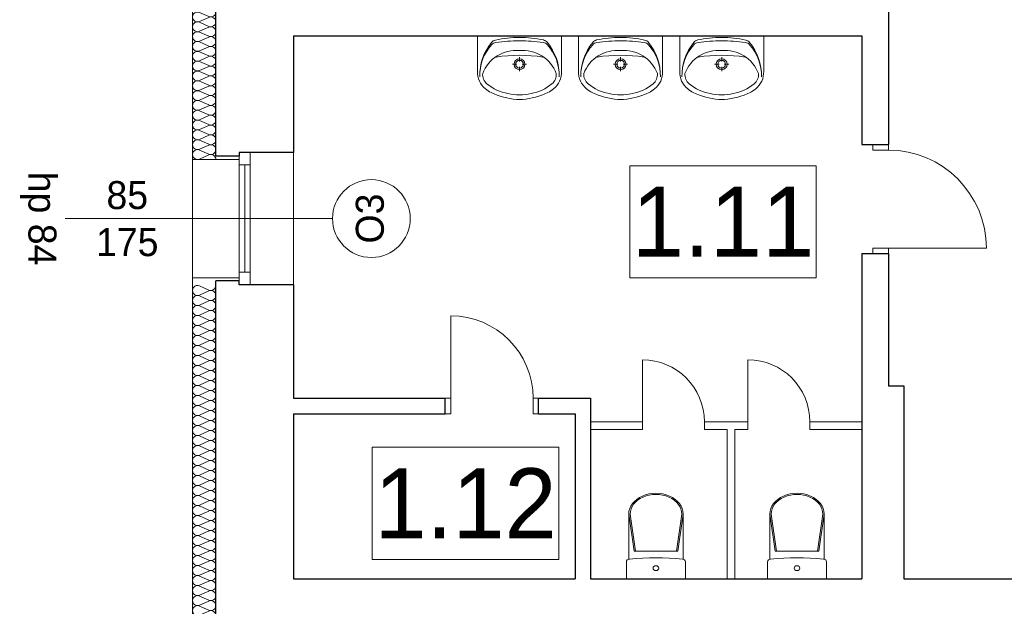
# Model space of a CAD drawing. Extents: x -21260 to 35740, y -2672 to 187028.
# Tile 75 of 120: x -12173 to -5841, y 97319 to 101089. Entities that reach past the tile are written whole.
import ezdxf

# ---------------------------------------------------------------- set-up
doc = ezdxf.new("R2010")
doc.units = 0
doc.header["$MEASUREMENT"] = 0
doc.layers.add('arch izolacje_Nr_Pióra__3', color=7, linetype='Continuous', lineweight=13, true_color=0xff6600)
doc.layers.add('Arch ocieplenie_Nr_Pióra__22', color=7, linetype='Continuous', lineweight=9, true_color=0x7f7f7f)
doc.layers.add('Arch ocieplenie', color=7, linetype='Continuous')
doc.layers.add('INWENT wyposarzenie', color=7, linetype='Continuous')
for name, color, linetype, lineweight in [('Arch opisy okien_Nr_Pióra__21', 7, 'Continuous', 13), ('Arch opisy_Nr_Pióra__1', 7, 'Continuous', 25), ('Arch opisy_Nr_Pióra__21', 7, 'Continuous', 13), ('INWENT OPISY_Nr_Pióra__21', 7, 'Continuous', 13), ('INWENT wyposarzenie_Nr_Pióra__21', 7, 'Continuous', 13), ('INWENT. DRZWI_Nr_Pióra__21', 7, 'Continuous', 13), ('INWENT. OKNA_Nr_Pióra__5', 7, 'Continuous', 13), ('INWENT.ŚCIANY_Nr_Pióra__1', 7, 'Continuous', 25), ('INWENT.ŚCIANY_Nr_Pióra__21', 7, 'Continuous', 13), ('INWENT.ŚCIANY_Nr_Pióra__5', 7, 'Continuous', 13)]:
    doc.layers.add(name, color=color, linetype=linetype, lineweight=lineweight)
doc.styles.add('GENERATED_STYLE_3', font='txt')
doc.styles.add('GENERATED_STYLE_6', font='txt')
doc.styles.add('GENERATED_STYLE_7', font='txt')

# ---------------------------------------------------------------- blocks, each defined once
blk = doc.blocks.new('Izolacja cieplna 14_163', base_point=(-10910.9, 95330.9))
at = {"layer": 'Arch ocieplenie_Nr_Pióra__22', "linetype": 'Continuous'}
for p, q in [((-10955.6, 99351.4), (-11016.2, 99378.2)), ((-11016.2, 99319.3), (-10955.6, 99346)), ((-10955.6, 99287.1), (-11016.2, 99313.9)), ((-11016.2, 99255), (-10955.6, 99281.7)), ((-10955.6, 99222.8), (-11016.2, 99249.6)), ((-11016.2, 99190.7), (-10955.6, 99217.4)), ((-10955.6, 99158.6), (-11016.2, 99185.3)), ((-11016.2, 99126.4), (-10955.6, 99153.2)), ((-10955.6, 99094.3), (-11016.2, 99121)), ((-11016.2, 99062.1), (-10955.6, 99088.9)), ((-10955.6, 99030), (-11016.2, 99056.7)), ((-11016.2, 98997.8), (-10955.6, 99024.6)), ((-10955.6, 98965.7), (-11016.2, 98992.4)), ((-11016.2, 98933.6), (-10955.6, 98960.3)), ((-10955.6, 98901.4), (-11016.2, 98928.2)), ((-11016.2, 98869.3), (-10955.6, 98896)), ((-10955.6, 98837.1), (-11016.2, 98863.9)), ((-11016.2, 98805), (-10955.6, 98831.7)), ((-10955.6, 98772.8), (-11016.2, 98799.6)), ((-11016.2, 98740.7), (-10955.6, 98767.4)), ((-10955.6, 98708.6), (-11016.2, 98735.3)), ((-11016.2, 98676.4), (-10955.6, 98703.2)), ((-10955.6, 98644.3), (-11016.2, 98671)), ((-11016.2, 98612.1), (-10955.6, 98638.9)), ((-10955.6, 98580), (-11016.2, 98606.7)), ((-11016.2, 98547.8), (-10955.6, 98574.6)), ((-10955.6, 98515.7), (-11016.2, 98542.4)), ((-11016.2, 98483.6), (-10955.6, 98510.3)), ((-10955.6, 98451.4), (-11016.2, 98478.2)), ((-11016.2, 98419.3), (-10955.6, 98446)), ((-10955.6, 98387.1), (-11016.2, 98413.9)), ((-11016.2, 98355), (-10955.6, 98381.7)), ((-10955.6, 98322.8), (-11016.2, 98349.6)), ((-11016.2, 98290.7), (-10955.6, 98317.4)), ((-10955.6, 98258.6), (-11016.2, 98285.3)), ((-11016.2, 98226.4), (-10955.6, 98253.2)), ((-10955.6, 98194.3), (-11016.2, 98221)), ((-11016.2, 98162.1), (-10955.6, 98188.9)), ((-10955.6, 98130), (-11016.2, 98156.7)), ((-11016.2, 98097.8), (-10955.6, 98124.6)), ((-10955.6, 98065.7), (-11016.2, 98092.4)), ((-11016.2, 98033.6), (-10955.6, 98060.3)), ((-10955.6, 98001.4), (-11016.2, 98028.2)), ((-11016.2, 97969.3), (-10955.6, 97996)), ((-10955.6, 97937.1), (-11016.2, 97963.9)), ((-11016.2, 97905), (-10955.6, 97931.7)), ((-10955.6, 97872.8), (-11016.2, 97899.6)), ((-11016.2, 97840.7), (-10955.6, 97867.4)), ((-10955.6, 97808.6), (-11016.2, 97835.3)), ((-11016.2, 97776.4), (-10955.6, 97803.2)), ((-10955.6, 97744.3), (-11016.2, 97771)), ((-11016.2, 97712.1), (-10955.6, 97738.9)), ((-10955.6, 97680), (-11016.2, 97706.7)), ((-11016.2, 97647.8), (-10955.6, 97674.6)), ((-10955.6, 97615.7), (-11016.2, 97642.4)), ((-11016.2, 97583.6), (-10955.6, 97610.3)), ((-10955.6, 97551.4), (-11016.2, 97578.2)), ((-11016.2, 97519.3), (-10955.6, 97546)), ((-10955.6, 97487.1), (-11016.2, 97513.9)), ((-11016.2, 97455), (-10955.6, 97481.7)), ((-10955.6, 97422.8), (-11016.2, 97449.6)), ((-11016.2, 97390.7), (-10955.6, 97417.4)), ((-10955.6, 97358.6), (-11016.2, 97385.3)), ((-11016.2, 97326.4), (-10955.6, 97353.2)), ((-10955.6, 97294.3), (-11016.2, 97321)), ((-11016.2, 97262.1), (-10955.6, 97288.9)), ((-10955.6, 97230), (-11016.2, 97256.7)), ((-11016.2, 97197.8), (-10955.6, 97224.6)), ((-10955.6, 97165.7), (-11016.2, 97192.4)), ((-11016.2, 97133.6), (-10955.6, 97160.3)), ((-10955.6, 97101.4), (-11016.2, 97128.2)), ((-11016.2, 97069.3), (-10955.6, 97096)), ((-10955.6, 97037.1), (-11016.2, 97063.9)), ((-11016.2, 97005), (-10955.6, 97031.7)), ((-10955.6, 96972.8), (-11016.2, 96999.6)), ((-11016.2, 96940.7), (-10955.6, 96967.4)), ((-10955.6, 96908.6), (-11016.2, 96935.3)), ((-11016.2, 96876.4), (-10955.6, 96903.2)), ((-10955.6, 96844.3), (-11016.2, 96871)), ((-11016.2, 96812.1), (-10955.6, 96838.9)), ((-10955.6, 96780), (-11016.2, 96806.7)), ((-11016.2, 96747.8), (-10955.6, 96774.6)), ((-10955.6, 96715.7), (-11016.2, 96742.4)), ((-11016.2, 96683.6), (-10955.6, 96710.3)), ((-10955.6, 96651.4), (-11016.2, 96678.2)), ((-11016.2, 96619.3), (-10955.6, 96646)), ((-10955.6, 96587.1), (-11016.2, 96613.9)), ((-11016.2, 96555), (-10955.6, 96581.7)), ((-10955.6, 96522.8), (-11016.2, 96549.6)), ((-11016.2, 96490.7), (-10955.6, 96517.4)), ((-10955.6, 96458.6), (-11016.2, 96485.3)), ((-11016.2, 96426.4), (-10955.6, 96453.2)), ((-10955.6, 96394.3), (-11016.2, 96421)), ((-11016.2, 96362.1), (-10955.6, 96388.9)), ((-10955.6, 96330), (-11016.2, 96356.7)), ((-11016.2, 96297.8), (-10955.6, 96324.6)), ((-10955.6, 96265.7), (-11016.2, 96292.4)), ((-11016.2, 96233.6), (-10955.6, 96260.3)), ((-10955.6, 96201.4), (-11016.2, 96228.2)), ((-11016.2, 96169.3), (-10955.6, 96196)), ((-10955.6, 96137.1), (-11016.2, 96163.9)), ((-11016.2, 96105), (-10955.6, 96131.7)), ((-10955.6, 96072.8), (-11016.2, 96099.6)), ((-11016.2, 96040.7), (-10955.6, 96067.4)), ((-10955.6, 96008.6), (-11016.2, 96035.3)), ((-11016.2, 95976.4), (-10955.6, 96003.2)), ((-10955.6, 95944.3), (-11016.2, 95971)), ((-11016.2, 95912.1), (-10955.6, 95938.9)), ((-10955.6, 95880), (-11016.2, 95906.7)), ((-11016.2, 95847.8), (-10955.6, 95874.6)), ((-10955.6, 95815.7), (-11016.2, 95842.4)), ((-11016.2, 95783.6), (-10955.6, 95810.3)), ((-10955.6, 95751.4), (-11016.2, 95778.2)), ((-11016.2, 95719.3), (-10955.6, 95746)), ((-10955.6, 95687.1), (-11016.2, 95713.9)), ((-11016.2, 95655), (-10955.6, 95681.7)), ((-10955.6, 95622.8), (-11016.2, 95649.6)), ((-11016.2, 95590.7), (-10955.6, 95617.4)), ((-10955.6, 95558.6), (-11016.2, 95585.3)), ((-11016.2, 95526.4), (-10955.6, 95553.2)), ((-10955.6, 95494.3), (-11016.2, 95521)), ((-11016.2, 95462.1), (-10955.6, 95488.9)), ((-10955.6, 95430), (-11016.2, 95456.7)), ((-11016.2, 95397.8), (-10955.6, 95424.6)), ((-10955.6, 95365.7), (-11016.2, 95392.4)), ((-11016.2, 95333.6), (-10955.6, 95360.3))]:
    blk.add_line(p, q, dxfattribs=at)
for centre, start_param, end_param in [((-11029, 99348.7), 5.870392, 9.837571), ((-10942.8, 99380.9), 2.7288, 4.712389), ((-11029, 99284.4), 5.870392, 9.837571), ((-10942.8, 99316.6), 2.7288, 6.695979), ((-11029, 99220.1), 5.870392, 9.837571), ((-10942.8, 99252.3), 2.7288, 6.695979), ((-11029, 99155.9), 5.870392, 9.837571), ((-10942.8, 99188), 2.7288, 6.695979), ((-11029, 99091.6), 5.870392, 9.837571), ((-10942.8, 99123.7), 2.7288, 6.695979), ((-11029, 99027.3), 5.870392, 9.837571), ((-10942.8, 99059.4), 2.7288, 6.695979), ((-11029, 98963), 5.870392, 9.837571), ((-10942.8, 98995.1), 2.7288, 6.695979), ((-11029, 98898.7), 5.870392, 9.837571), ((-10942.8, 98930.9), 2.7288, 6.695979), ((-11029, 98834.4), 5.870392, 9.837571), ((-10942.8, 98866.6), 2.7288, 6.695979), ((-11029, 98770.1), 5.870392, 9.837571), ((-10942.8, 98802.3), 2.7288, 6.695979), ((-11029, 98705.9), 5.870392, 9.837571), ((-10942.8, 98738), 2.7288, 6.695979), ((-11029, 98641.6), 5.870392, 9.837571), ((-10942.8, 98673.7), 2.7288, 6.695979), ((-11029, 98577.3), 5.870392, 9.837571), ((-10942.8, 98609.4), 2.7288, 6.695979), ((-11029, 98513), 5.870392, 9.837571), ((-10942.8, 98545.1), 2.7288, 6.695979), ((-11029, 98448.7), 5.870392, 9.837571), ((-10942.8, 98480.9), 2.7288, 6.695979), ((-11029, 98384.4), 5.870392, 9.837571), ((-10942.8, 98416.6), 2.7288, 6.695979), ((-11029, 98320.1), 5.870392, 9.837571), ((-10942.8, 98352.3), 2.7288, 6.695979), ((-11029, 98255.9), 5.870392, 9.837571), ((-10942.8, 98288), 2.7288, 6.695979), ((-11029, 98191.6), 5.870392, 9.837571), ((-10942.8, 98223.7), 2.7288, 6.695979), ((-11029, 98127.3), 5.870392, 9.837571), ((-10942.8, 98159.4), 2.7288, 6.695979), ((-11029, 98063), 5.870392, 9.837571), ((-10942.8, 98095.1), 2.7288, 6.695979), ((-11029, 97998.7), 5.870392, 9.837571), ((-10942.8, 98030.9), 2.7288, 6.695979), ((-11029, 97934.4), 5.870392, 9.837571), ((-10942.8, 97966.6), 2.7288, 6.695979), ((-11029, 97870.1), 5.870392, 9.837571), ((-10942.8, 97902.3), 2.7288, 6.695979), ((-11029, 97805.9), 5.870392, 9.837571), ((-10942.8, 97838), 2.7288, 6.695979), ((-11029, 97741.6), 5.870392, 9.837571), ((-10942.8, 97773.7), 2.7288, 6.695979), ((-11029, 97677.3), 5.870392, 9.837571), ((-10942.8, 97709.4), 2.7288, 6.695979), ((-11029, 97613), 5.870392, 9.837571), ((-10942.8, 97645.1), 2.7288, 6.695979), ((-11029, 97548.7), 5.870392, 9.837571), ((-10942.8, 97580.9), 2.7288, 6.695979), ((-11029, 97484.4), 5.870392, 9.837571), ((-10942.8, 97516.6), 2.7288, 6.695979), ((-11029, 97420.1), 5.870392, 9.837571), ((-10942.8, 97452.3), 2.7288, 6.695979), ((-11029, 97355.9), 5.870392, 9.837571), ((-10942.8, 97388), 2.7288, 6.695979), ((-10942.8, 97323.7), 2.7288, 6.695979), ((-11029, 97291.6), 5.870392, 9.837571), ((-10942.8, 97259.4), 2.7288, 6.695979), ((-11029, 97227.3), 5.870392, 9.837571), ((-10942.8, 97195.1), 2.7288, 6.695979), ((-11029, 97163), 5.870392, 9.837571), ((-10942.8, 97130.9), 2.7288, 6.695979), ((-11029, 97098.7), 5.870392, 9.837571), ((-10942.8, 97066.6), 2.7288, 6.695979), ((-11029, 97034.4), 5.870392, 9.837571), ((-10942.8, 97002.3), 2.7288, 6.695979), ((-11029, 96970.1), 5.870392, 9.837571), ((-10942.8, 96938), 2.7288, 6.695979), ((-11029, 96905.9), 5.870392, 9.837571), ((-10942.8, 96873.7), 2.7288, 6.695979), ((-11029, 96841.6), 5.870392, 9.837571), ((-10942.8, 96809.4), 2.7288, 6.695979), ((-11029, 96777.3), 5.870392, 9.837571), ((-10942.8, 96745.1), 2.7288, 6.695979), ((-11029, 96713), 5.870392, 9.837571), ((-10942.8, 96680.9), 2.7288, 6.695979), ((-11029, 96648.7), 5.870392, 9.837571), ((-10942.8, 96616.6), 2.7288, 6.695979), ((-11029, 96584.4), 5.870392, 9.837571), ((-10942.8, 96552.3), 2.7288, 6.695979), ((-11029, 96520.1), 5.870392, 9.837571), ((-10942.8, 96488), 2.7288, 6.695979), ((-11029, 96455.9), 5.870392, 9.837571), ((-10942.8, 96423.7), 2.7288, 6.695979), ((-11029, 96391.6), 5.870392, 9.837571), ((-10942.8, 96359.4), 2.7288, 6.695979), ((-11029, 96327.3), 5.870392, 9.837571), ((-10942.8, 96295.1), 2.7288, 6.695979), ((-11029, 96263), 5.870392, 9.837571), ((-10942.8, 96230.9), 2.7288, 6.695979), ((-11029, 96198.7), 5.870392, 9.837571), ((-10942.8, 96166.6), 2.7288, 6.695979), ((-11029, 96134.4), 5.870392, 9.837571), ((-10942.8, 96102.3), 2.7288, 6.695979), ((-11029, 96070.1), 5.870392, 9.837571), ((-10942.8, 96038), 2.7288, 6.695979), ((-11029, 96005.9), 5.870392, 9.837571), ((-10942.8, 95973.7), 2.7288, 6.695979), ((-11029, 95941.6), 5.870392, 9.837571), ((-10942.8, 95909.4), 2.7288, 6.695979), ((-11029, 95877.3), 5.870392, 9.837571), ((-10942.8, 95845.1), 2.7288, 6.695979), ((-11029, 95813), 5.870392, 9.837571), ((-10942.8, 95780.9), 2.7288, 6.695979), ((-11029, 95748.7), 5.870392, 9.837571), ((-10942.8, 95716.6), 2.7288, 6.695979), ((-11029, 95684.4), 5.870392, 9.837571), ((-10942.8, 95652.3), 2.7288, 6.695979), ((-11029, 95620.1), 5.870392, 9.837571), ((-10942.8, 95588), 2.7288, 6.695979), ((-11029, 95555.9), 5.870392, 9.837571), ((-10942.8, 95523.7), 2.7288, 6.695979), ((-11029, 95491.6), 5.870392, 9.837571), ((-10942.8, 95459.4), 2.7288, 6.695979), ((-11029, 95427.3), 5.870392, 9.837571), ((-10942.8, 95395.1), 2.7288, 6.695979), ((-11029, 95363), 5.870392, 9.837571), ((-10942.8, 95330.9), 4.712389, 6.695979)]:
    blk.add_ellipse(centre, major_axis=(0, 32.1), ratio=0.992498, start_param=start_param, end_param=end_param, dxfattribs=at)
blk = doc.blocks.new('Izolacja cieplna 14_164', base_point=(-10910.9, 103095.9))
at = {"layer": 'Arch ocieplenie_Nr_Pióra__22', "linetype": 'Continuous'}
for p, q in [((-11016.2, 103093.2), (-10955.6, 103066.9)), ((-10955.6, 103061.6), (-11016.2, 103035.4)), ((-11016.2, 103030.1), (-10955.6, 103003.8)), ((-10955.6, 102998.5), (-11016.2, 102972.2)), ((-11016.2, 102966.9), (-10955.6, 102940.6)), ((-10955.6, 102935.3), (-11016.2, 102909.1)), ((-11016.2, 102903.7), (-10955.6, 102877.5)), ((-10955.6, 102872.2), (-11016.2, 102845.9)), ((-11016.2, 102840.6), (-10955.6, 102814.3)), ((-10955.6, 102809), (-11016.2, 102782.7)), ((-11016.2, 102777.4), (-10955.6, 102751.2)), ((-10955.6, 102745.9), (-11016.2, 102719.6)), ((-11016.2, 102714.3), (-10955.6, 102688)), ((-10955.6, 102682.7), (-11016.2, 102656.4)), ((-11016.2, 102651.1), (-10955.6, 102624.9)), ((-10955.6, 102619.6), (-11016.2, 102593.3)), ((-11016.2, 102588), (-10955.6, 102561.7)), ((-10955.6, 102556.4), (-11016.2, 102530.1)), ((-11016.2, 102524.8), (-10955.6, 102498.6)), ((-10955.6, 102493.3), (-11016.2, 102467)), ((-11016.2, 102461.7), (-10955.6, 102435.4)), ((-10955.6, 102430.1), (-11016.2, 102403.8)), ((-11016.2, 102398.5), (-10955.6, 102372.3)), ((-10955.6, 102367), (-11016.2, 102340.7)), ((-11016.2, 102335.4), (-10955.6, 102309.1)), ((-10955.6, 102303.8), (-11016.2, 102277.5)), ((-11016.2, 102272.2), (-10955.6, 102246)), ((-10955.6, 102240.6), (-11016.2, 102214.4)), ((-11016.2, 102209.1), (-10955.6, 102182.8)), ((-10955.6, 102177.5), (-11016.2, 102151.2)), ((-11016.2, 102145.9), (-10955.6, 102119.6)), ((-10955.6, 102114.3), (-11016.2, 102088.1)), ((-11016.2, 102082.8), (-10955.6, 102056.5)), ((-10955.6, 102051.2), (-11016.2, 102024.9)), ((-11016.2, 102019.6), (-10955.6, 101993.3)), ((-10955.6, 101988), (-11016.2, 101961.8)), ((-11016.2, 101956.5), (-10955.6, 101930.2)), ((-10955.6, 101924.9), (-11016.2, 101898.6)), ((-11016.2, 101893.3), (-10955.6, 101867)), ((-10955.6, 101861.7), (-11016.2, 101835.5)), ((-11016.2, 101830.2), (-10955.6, 101803.9)), ((-10955.6, 101798.6), (-11016.2, 101772.3)), ((-11016.2, 101767), (-10955.6, 101740.7)), ((-10955.6, 101735.4), (-11016.2, 101709.2)), ((-11016.2, 101703.9), (-10955.6, 101677.6)), ((-10955.6, 101672.3), (-11016.2, 101646)), ((-11016.2, 101640.7), (-10955.6, 101614.4)), ((-10955.6, 101609.1), (-11016.2, 101582.9)), ((-11016.2, 101577.6), (-10955.6, 101551.3)), ((-10955.6, 101546), (-11016.2, 101519.7)), ((-11016.2, 101514.4), (-10955.6, 101488.1)), ((-10955.6, 101482.8), (-11016.2, 101456.6)), ((-11016.2, 101451.2), (-10955.6, 101425)), ((-10955.6, 101419.7), (-11016.2, 101393.4)), ((-11016.2, 101388.1), (-10955.6, 101361.8)), ((-10955.6, 101356.5), (-11016.2, 101330.2)), ((-11016.2, 101324.9), (-10955.6, 101298.7)), ((-10955.6, 101293.4), (-11016.2, 101267.1)), ((-11016.2, 101261.8), (-10955.6, 101235.5)), ((-10955.6, 101230.2), (-11016.2, 101203.9)), ((-11016.2, 101198.6), (-10955.6, 101172.4)), ((-10955.6, 101167.1), (-11016.2, 101140.8)), ((-11016.2, 101135.5), (-10955.6, 101109.2)), ((-10955.6, 101103.9), (-11016.2, 101077.6)), ((-11016.2, 101072.3), (-10955.6, 101046.1)), ((-10955.6, 101040.8), (-11016.2, 101014.5)), ((-11016.2, 101009.2), (-10955.6, 100982.9)), ((-10955.6, 100977.6), (-11016.2, 100951.3)), ((-11016.2, 100946), (-10955.6, 100919.8)), ((-10955.6, 100914.5), (-11016.2, 100888.2)), ((-11016.2, 100882.9), (-10955.6, 100856.6)), ((-10955.6, 100851.3), (-11016.2, 100825)), ((-11016.2, 100819.7), (-10955.6, 100793.5)), ((-10955.6, 100788.1), (-11016.2, 100761.9)), ((-11016.2, 100756.6), (-10955.6, 100730.3)), ((-10955.6, 100725), (-11016.2, 100698.7)), ((-11016.2, 100693.4), (-10955.6, 100667.1)), ((-10955.6, 100661.8), (-11016.2, 100635.6)), ((-11016.2, 100630.3), (-10955.6, 100604)), ((-10955.6, 100598.7), (-11016.2, 100572.4)), ((-11016.2, 100567.1), (-10955.6, 100540.8)), ((-10955.6, 100535.5), (-11016.2, 100509.3)), ((-11016.2, 100504), (-10955.6, 100477.7)), ((-10955.6, 100472.4), (-11016.2, 100446.1)), ((-11016.2, 100440.8), (-10955.6, 100414.5)), ((-10955.6, 100409.2), (-11016.2, 100383)), ((-11016.2, 100377.7), (-10955.6, 100351.4)), ((-10955.6, 100346.1), (-11016.2, 100319.8)), ((-11016.2, 100314.5), (-10955.6, 100288.2)), ((-10955.6, 100282.9), (-11016.2, 100256.7)), ((-11016.2, 100251.4), (-10955.6, 100225.1)), ((-10955.6, 100219.8), (-11016.2, 100193.5))]:
    blk.add_line(p, q, dxfattribs=at)
for centre, start_param, end_param in [((-11029, 103064.3), 1.158003, 5.125183), ((-10942.8, 103095.9), 4.299596, 6.283185), ((-11029, 103001.1), 1.158003, 5.125183), ((-10942.8, 103032.7), 4.299595, 8.266774), ((-11029, 102938), 1.158003, 5.125183), ((-10942.8, 102969.6), 4.299595, 8.266774), ((-11029, 102874.8), 1.158003, 5.125183), ((-10942.8, 102906.4), 4.299595, 8.266774), ((-11029, 102811.7), 1.158003, 5.125183), ((-10942.8, 102843.2), 4.299595, 8.266774), ((-11029, 102748.5), 1.158003, 5.125183), ((-10942.8, 102780.1), 4.299595, 8.266774), ((-11029, 102685.4), 1.158003, 5.125183), ((-10942.8, 102716.9), 4.299595, 8.266774), ((-11029, 102622.2), 1.158003, 5.125183), ((-10942.8, 102653.8), 4.299595, 8.266774), ((-11029, 102559.1), 1.158003, 5.125183), ((-10942.8, 102590.6), 4.299595, 8.266774), ((-11029, 102495.9), 1.158003, 5.125183), ((-10942.8, 102527.5), 4.299595, 8.266774), ((-11029, 102432.8), 1.158003, 5.125183), ((-10942.8, 102464.3), 4.299595, 8.266774), ((-11029, 102369.6), 1.158003, 5.125183), ((-10942.8, 102401.2), 4.299595, 8.266774), ((-11029, 102306.5), 1.158003, 5.125183), ((-10942.8, 102338), 4.299595, 8.266774), ((-11029, 102243.3), 1.158003, 5.125183), ((-10942.8, 102274.9), 4.299595, 8.266774), ((-11029, 102180.1), 1.158003, 5.125183), ((-10942.8, 102211.7), 4.299595, 8.266774), ((-11029, 102117), 1.158003, 5.125183), ((-10942.8, 102148.6), 4.299595, 8.266774), ((-11029, 102053.8), 1.158003, 5.125183), ((-10942.8, 102085.4), 4.299595, 8.266774), ((-11029, 101990.7), 1.158003, 5.125183), ((-10942.8, 102022.3), 4.299595, 8.266774), ((-11029, 101927.5), 1.158003, 5.125183), ((-10942.8, 101959.1), 4.299595, 8.266774), ((-11029, 101864.4), 1.158003, 5.125183), ((-10942.8, 101896), 4.299595, 8.266774), ((-11029, 101801.2), 1.158003, 5.125183), ((-10942.8, 101832.8), 4.299595, 8.266774), ((-11029, 101738.1), 1.158003, 5.125183), ((-10942.8, 101769.7), 4.299595, 8.266774), ((-11029, 101674.9), 1.158003, 5.125183), ((-10942.8, 101706.5), 4.299595, 8.266774), ((-11029, 101611.8), 1.158003, 5.125183), ((-10942.8, 101643.4), 4.299595, 8.266774), ((-11029, 101548.6), 1.158003, 5.125183), ((-10942.8, 101580.2), 4.299595, 8.266774), ((-11029, 101485.5), 1.158003, 5.125183), ((-10942.8, 101517.1), 4.299595, 8.266774), ((-11029, 101422.3), 1.158003, 5.125183), ((-10942.8, 101453.9), 4.299595, 8.266774), ((-11029, 101359.2), 1.158003, 5.125183), ((-10942.8, 101390.7), 4.299595, 8.266774), ((-11029, 101296), 1.158003, 5.125183), ((-10942.8, 101327.6), 4.299595, 8.266774), ((-11029, 101232.9), 1.158003, 5.125183), ((-10942.8, 101264.4), 4.299595, 8.266774), ((-11029, 101169.7), 1.158003, 5.125183), ((-10942.8, 101201.3), 4.299595, 8.266774), ((-11029, 101106.6), 1.158003, 5.125183), ((-10942.8, 101138.1), 4.299595, 8.266774), ((-11029, 101043.4), 1.158003, 5.125183), ((-10942.8, 101075), 4.299595, 8.266774), ((-11029, 100980.3), 1.158003, 5.125183), ((-10942.8, 101011.8), 4.299595, 8.266774), ((-11029, 100917.1), 1.158003, 5.125183), ((-10942.8, 100948.7), 4.299595, 8.266774), ((-11029, 100854), 1.158003, 5.125183), ((-10942.8, 100885.5), 4.299595, 8.266774), ((-11029, 100790.8), 1.158003, 5.125183), ((-10942.8, 100822.4), 4.299595, 8.266774), ((-11029, 100727.6), 1.158003, 5.125183), ((-10942.8, 100759.2), 4.299595, 8.266774), ((-11029, 100664.5), 1.158003, 5.125183), ((-10942.8, 100696.1), 4.299595, 8.266774), ((-11029, 100601.3), 1.158003, 5.125183), ((-10942.8, 100632.9), 4.299595, 8.266774), ((-11029, 100538.2), 1.158003, 5.125183), ((-10942.8, 100569.8), 4.299595, 8.266774), ((-11029, 100475), 1.158003, 5.125183), ((-10942.8, 100506.6), 4.299595, 8.266774), ((-11029, 100411.9), 1.158003, 5.125183), ((-10942.8, 100443.5), 4.299595, 8.266774), ((-11029, 100348.7), 1.158003, 5.125183), ((-10942.8, 100380.3), 4.299595, 8.266774), ((-11029, 100285.6), 1.158003, 5.125183), ((-10942.8, 100317.2), 4.299595, 8.266774), ((-11029, 100222.4), 1.158003, 5.125183), ((-10942.8, 100254), 4.299595, 8.266774), ((-10942.8, 100190.9), 0, 1.983589)]:
    blk.add_ellipse(centre, major_axis=(31.9, 0), ratio=0.989793, start_param=start_param, end_param=end_param, dxfattribs=at)
blk = doc.blocks.new('Symbol Umywalka 14_241', base_point=(-7928.1, 100575.9))
at = {"layer": 'INWENT wyposarzenie_Nr_Pióra__21', "linetype": 'Continuous'}
for p, q in [((-7928.1, 100985.9), (-7388.1, 100985.9)), ((-7928.1, 100985.9), (-7928.1, 100757.4)), ((-7573, 100985.9), (-7743.2, 100985.9)), ((-7388.1, 100985.9), (-7388.1, 100757.4)), ((-7658.2, 100848.1), (-7658.2, 100819.2)), ((-7674.9, 100802.6), (-7703.7, 100802.6)), ((-7658.2, 100785.9), (-7658.2, 100757.1)), ((-7612.7, 100802.6), (-7641.5, 100802.6))]:
    blk.add_line(p, q, dxfattribs=at)
for radius in [35, 25]:
    blk.add_circle((-7658.2, 100802.6), radius, dxfattribs=at)
for centre, radius, start, end in [((-7574.6, 100727.8), 339.6, 140.66478, 180.90725), ((-7804, 100898.3), 45, 97.83045, 138.52449), ((-7802.5, 100914.5), 45, 102.69402, 140.66478), ((-7663.9, 100299), 675.9, 89.48972, 102.69402), ((-7652.9, 99799.8), 1153.8, 90.24498, 97.83045), ((-7653, 100299), 675.9, 77.22851, 90.43281), ((-7664.6, 99799.8), 1153.8, 82.09208, 89.67755), ((-7512, 100898.1), 45, 41.39803, 82.09208), ((-7513.5, 100914.3), 45, 39.25775, 77.22851), ((-7741.7, 100727.9), 339.6, 359.01528, 39.25775), ((-7609.1, 100726), 305.1, 138.52449, 180.67671), ((-7677.4, 100651), 240.6, 85.39402, 121.05606), ((-7638.8, 100651), 240.6, 58.94394, 94.60598), ((-7707.2, 100726.1), 305.1, 359.24582, 41.39804), ((-7671, 100654.9), 240.7, 122.84422, 158.44807), ((-7658.2, 99875.1), 984.9, 81.17957, 98.82655), ((-7645.2, 100654.9), 240.7, 21.55193, 57.15578), ((-7790.9, 100751.5), 137.4, 177.54482, 231.25458), ((-7525.3, 100751.5), 137.4, 308.74542, 2.45518), ((-7814.1, 100737.8), 80.9, 176.06939, 229.19839), ((-7502.1, 100737.8), 80.9, 310.80161, 3.93061), ((-7743.9, 100810.5), 212.8, 231.31519, 242.84286), ((-7681.5, 100903.2), 293, 230.71494, 260.00224), ((-7644.4, 101019.5), 444.2, 243.7403, 265.79476), ((-7671.8, 101019.5), 444.2, 274.20524, 296.2597), ((-7634.7, 100903.2), 293, 279.99776, 309.28506), ((-7572.4, 100810.5), 212.8, 297.15714, 308.68481), ((-7658.1, 100922.5), 316.7, 256.43339, 283.56661), ((-7658.1, 100845.9), 270, 265.98758, 274.01242)]:
    blk.add_arc(centre, radius, start, end, dxfattribs=at)
blk = doc.blocks.new('Symbol WC 2 14_242', base_point=(-6983.7, 97495.9))
at = {"layer": 'INWENT wyposarzenie_Nr_Pióra__21', "linetype": 'Continuous'}
for p, q in [((-7348.7, 97621.9), (-7348.7, 97911.9)), ((-7348.7, 97911.5), (-7314.6, 97673)), ((-7339.8, 97911.5), (-7305.7, 97673)), ((-7007.7, 97911.5), (-7041.8, 97673)), ((-6998.8, 97911.5), (-7032.8, 97673)), ((-6998.8, 97622.1), (-6998.8, 97911.9)), ((-7173.7, 97673), (-7314.6, 97673)), ((-7173.7, 97673), (-7032.8, 97673)), ((-7363.7, 97495.9), (-7363.7, 97604.6)), ((-6983.7, 97495.9), (-6983.7, 97604.6)), ((-6983.7, 97495.9), (-7363.7, 97495.9))]:
    blk.add_line(p, q, dxfattribs=at)
for centre, major_axis, ratio, start_param, end_param in [((-7173.7, 97911.9), (174.9, 0), 0.765974, 0, 3.141593), ((-7173.7, 97911.5), (166, 0), 0.764861, 0, 3.141593), ((-7341.7, 97604.6), (-22.1, 0), 0.829819, 4.812804, 6.283185), ((-7173.7, 96281.1), (-1625.8, 0), 0.829819, 4.60742, 4.817236), ((-7005.8, 97604.6), (-22.1, 0), 0.829819, 3.141593, 4.602988)]:
    blk.add_ellipse(centre, major_axis=major_axis, ratio=ratio, start_param=start_param, end_param=end_param, dxfattribs=at)
blk.add_ellipse((-7173.7, 97564.5), major_axis=(-18.5, 0), ratio=0.829819, dxfattribs=at)
blk = doc.blocks.new('Symbol WC 2 14_243', base_point=(-7890.9, 97495.9))
at = {"layer": 'INWENT wyposarzenie_Nr_Pióra__21', "linetype": 'Continuous'}
for p, q in [((-8255.9, 97621.9), (-8255.9, 97911.9)), ((-8255.9, 97911.5), (-8221.8, 97673)), ((-8246.9, 97911.5), (-8212.9, 97673)), ((-7914.9, 97911.5), (-7949, 97673)), ((-7906, 97911.5), (-7940, 97673)), ((-7906, 97622.1), (-7906, 97911.9)), ((-8080.9, 97673), (-8221.8, 97673)), ((-8080.9, 97673), (-7940, 97673)), ((-8270.9, 97495.9), (-8270.9, 97604.6)), ((-7890.9, 97495.9), (-7890.9, 97604.6)), ((-7890.9, 97495.9), (-8270.9, 97495.9))]:
    blk.add_line(p, q, dxfattribs=at)
for centre, major_axis, ratio, start_param, end_param in [((-8080.9, 97911.9), (174.9, 0), 0.765974, 0, 3.141593), ((-8080.9, 97911.5), (166, 0), 0.764861, 0, 3.141593), ((-8248.9, 97604.6), (-22.1, 0), 0.829819, 4.812804, 6.283185), ((-8080.9, 96281.1), (-1625.8, 0), 0.829819, 4.60742, 4.817236), ((-7913, 97604.6), (-22.1, 0), 0.829819, 3.141593, 4.602988)]:
    blk.add_ellipse(centre, major_axis=major_axis, ratio=ratio, start_param=start_param, end_param=end_param, dxfattribs=at)
blk.add_ellipse((-8080.9, 97564.5), major_axis=(-18.5, 0), ratio=0.829819, dxfattribs=at)
blk = doc.blocks.new('Symbol Umywalka 14_244', base_point=(-8578.2, 100575.9))
at = {"layer": 'INWENT wyposarzenie_Nr_Pióra__21', "linetype": 'Continuous'}
for p, q in [((-8578.2, 100985.9), (-8038.2, 100985.9)), ((-8578.2, 100985.9), (-8578.2, 100757.4)), ((-8223.1, 100985.9), (-8393.3, 100985.9)), ((-8038.2, 100985.9), (-8038.2, 100757.4)), ((-8308.3, 100848.1), (-8308.3, 100819.2)), ((-8325, 100802.6), (-8353.8, 100802.6)), ((-8308.3, 100785.9), (-8308.3, 100757.1)), ((-8262.8, 100802.6), (-8291.6, 100802.6))]:
    blk.add_line(p, q, dxfattribs=at)
for radius in [35, 25]:
    blk.add_circle((-8308.3, 100802.6), radius, dxfattribs=at)
for centre, radius, start, end in [((-8224.7, 100727.8), 339.6, 140.66478, 180.90725), ((-8454.1, 100898.3), 45, 97.83045, 138.52449), ((-8452.6, 100914.5), 45, 102.69402, 140.66478), ((-8314, 100299), 675.9, 89.48972, 102.69402), ((-8303, 99799.8), 1153.8, 90.24498, 97.83045), ((-8303.1, 100299), 675.9, 77.22851, 90.43281), ((-8314.7, 99799.8), 1153.8, 82.09208, 89.67755), ((-8162.2, 100898.1), 45, 41.39803, 82.09208), ((-8163.6, 100914.3), 45, 39.25775, 77.22851), ((-8391.8, 100727.9), 339.6, 359.01528, 39.25775), ((-8259.2, 100726), 305.1, 138.52449, 180.67671), ((-8327.5, 100651), 240.6, 85.39402, 121.05606), ((-8288.9, 100651), 240.6, 58.94394, 94.60598), ((-8357.3, 100726.1), 305.1, 359.24582, 41.39804), ((-8321.1, 100654.9), 240.7, 122.84422, 158.44807), ((-8308.3, 99875.1), 984.9, 81.17957, 98.82655), ((-8295.3, 100654.9), 240.7, 21.55193, 57.15578), ((-8441, 100751.5), 137.4, 177.54482, 231.25458), ((-8175.4, 100751.5), 137.4, 308.74542, 2.45518), ((-8464.2, 100737.8), 80.9, 176.06939, 229.19839), ((-8152.2, 100737.8), 80.9, 310.80161, 3.93061), ((-8394, 100810.5), 212.8, 231.31519, 242.84286), ((-8331.6, 100903.2), 293, 230.71494, 260.00224), ((-8294.5, 101019.5), 444.2, 243.7403, 265.79476), ((-8321.9, 101019.5), 444.2, 274.20524, 296.2597), ((-8284.8, 100903.2), 293, 279.99776, 309.28506), ((-8222.5, 100810.5), 212.8, 297.15714, 308.68481), ((-8308.2, 100922.5), 316.7, 256.43339, 283.56661), ((-8308.2, 100845.9), 270, 265.98758, 274.01242)]:
    blk.add_arc(centre, radius, start, end, dxfattribs=at)
blk = doc.blocks.new('Symbol Umywalka 14_245', base_point=(-8688.5, 100575.9))
at = {"layer": 'INWENT wyposarzenie_Nr_Pióra__21', "linetype": 'Continuous'}
for p, q in [((-8688.5, 100985.9), (-9228.5, 100985.9)), ((-9228.5, 100985.9), (-9228.5, 100757.4)), ((-9043.6, 100985.9), (-8873.5, 100985.9)), ((-8688.5, 100985.9), (-8688.5, 100757.4)), ((-8958.4, 100848.1), (-8958.4, 100819.2)), ((-9003.9, 100802.6), (-8975.1, 100802.6)), ((-8958.4, 100785.9), (-8958.4, 100757.1)), ((-8941.8, 100802.6), (-8912.9, 100802.6))]:
    blk.add_line(p, q, dxfattribs=at)
for radius in [35, 25]:
    blk.add_circle((-8958.4, 100802.6), radius, dxfattribs=at)
for centre, radius, start, end in [((-8875, 100727.9), 339.6, 140.74225, 180.98472), ((-9104.6, 100898.1), 45, 97.90792, 138.60197), ((-9103.1, 100914.3), 45, 102.77149, 140.74225), ((-8963.6, 100299), 675.9, 89.56719, 102.77149), ((-8952, 99799.8), 1153.8, 90.32245, 97.90792), ((-8952.8, 100299), 675.9, 77.30598, 90.51028), ((-8963.7, 99799.8), 1153.8, 82.16955, 89.75502), ((-8812.6, 100898.3), 45, 41.47551, 82.16955), ((-8814.1, 100914.5), 45, 39.33522, 77.30598), ((-9042, 100727.8), 339.6, 359.09275, 39.33522), ((-8909.5, 100726.1), 305.1, 138.60196, 180.75418), ((-8977.9, 100651), 240.6, 85.39402, 121.05606), ((-8939.2, 100651), 240.6, 58.94394, 94.60598), ((-9007.5, 100726), 305.1, 359.32329, 41.47551), ((-8971.4, 100654.9), 240.7, 122.84422, 158.44807), ((-8958.5, 99875.1), 984.9, 81.17345, 98.82043), ((-8945.6, 100654.9), 240.7, 21.55193, 57.15578), ((-9091.3, 100751.5), 137.4, 177.54482, 231.25458), ((-8825.8, 100751.5), 137.4, 308.74542, 2.45518), ((-9114.6, 100737.8), 80.9, 176.06939, 229.19839), ((-8802.5, 100737.8), 80.9, 310.80161, 3.93061), ((-9044.3, 100810.5), 212.8, 231.31519, 242.84286), ((-8982, 100903.2), 293, 230.71494, 260.00224), ((-8944.9, 101019.5), 444.2, 243.7403, 265.79476), ((-8972.2, 101019.5), 444.2, 274.20524, 296.2597), ((-8935.1, 100903.2), 293, 279.99776, 309.28506), ((-8872.8, 100810.5), 212.8, 297.15714, 308.68481), ((-8958.5, 100922.5), 316.7, 256.43339, 283.56661), ((-8958.5, 100845.9), 270, 265.98758, 274.01242)]:
    blk.add_arc(centre, radius, start, end, dxfattribs=at)

msp = doc.modelspace()

# ---------------------------------------------------------------- linework, layer by layer
at = {"layer": 'arch izolacje_Nr_Pióra__3', "linetype": 'Continuous'}
for p, q in [((-11060.9, 103245.9), (-11060.9, 100190.9)), ((-11060.9, 91315.9), (-11060.9, 103245.9)), ((-11060.9, 100190.9), (-10760.9, 100190.9)), ((-11060.9, 99430.9), (-10760.9, 99430.9)), ((-11060.9, 95330.9), (-11060.9, 99430.9))]:
    msp.add_line(p, q, dxfattribs=at)
at = {"layer": 'Arch opisy okien_Nr_Pióra__21', "linetype": 'Continuous'}
msp.add_circle((-9910.9, 99810.9), 250, dxfattribs=at)
at = {"layer": 'Arch opisy_Nr_Pióra__21', "linetype": 'Continuous'}
for p, q in [((-7049.5, 100150.8), (-8249.5, 100150.8)), ((-8249.5, 100150.8), (-8249.5, 99430.8)), ((-7049.5, 99430.8), (-7049.5, 100150.8)), ((-8249.5, 99430.8), (-7049.5, 99430.8)), ((-8705.7, 98341), (-9905.7, 98341)), ((-9905.7, 98341), (-9905.7, 97621)), ((-8705.7, 97621), (-8705.7, 98341)), ((-9905.7, 97621), (-8705.7, 97621))]:
    msp.add_line(p, q, dxfattribs=at)
at = {"layer": 'INWENT OPISY_Nr_Pióra__21', "linetype": 'Continuous'}
msp.add_line((-10160.9, 99810.9), (-11880.9, 99810.9), dxfattribs=at)
at = {"layer": 'INWENT. DRZWI_Nr_Pióra__21', "linetype": 'Continuous'}
for p, q in [((-6685.9, 100250.8), (-6685.9, 100285.8)), ((-6585.9, 100250.8), (-6685.9, 100250.8)), ((-6585.9, 100250.8), (-6585.9, 100285.8)), ((-6585.9, 99620.8), (-6685.9, 99620.8)), ((-6685.9, 99620.8), (-6685.9, 99585.8)), ((-6585.9, 99620.8), (-5955.9, 99620.8)), ((-6585.9, 99620.8), (-6585.9, 99585.8)), ((-9400.9, 98655.9), (-9400.9, 99185.9)), ((-9400.9, 98655.9), (-9435.9, 98655.9)), ((-9400.9, 98655.9), (-9400.9, 98555.9)), ((-8870.9, 98655.9), (-8870.9, 98555.9)), ((-8870.9, 98655.9), (-8835.9, 98655.9)), ((-9400.9, 98555.9), (-9435.9, 98555.9)), ((-8870.9, 98555.9), (-8835.9, 98555.9))]:
    msp.add_line(p, q, dxfattribs=at)
for centre, radius in [((-6585.9, 99620.8), 630), ((-9400.9, 98655.9), 530)]:
    msp.add_arc(centre, radius, 0, 90, dxfattribs=at)
at = {"layer": 'INWENT. OKNA_Nr_Pióra__5', "linetype": 'Continuous'}
for p, q in [((-10760.9, 100235.9), (-10760.9, 99385.9)), ((-10760.9, 100235.9), (-10690.9, 100235.9)), ((-10690.9, 99385.9), (-10690.9, 100235.9)), ((-10760.9, 100155.9), (-10690.9, 100155.9)), ((-10725.9, 100155.9), (-10725.9, 99465.9)), ((-10760.9, 99465.9), (-10690.9, 99465.9)), ((-10760.9, 99385.9), (-10690.9, 99385.9))]:
    msp.add_line(p, q, dxfattribs=at)
at = {"layer": 'INWENT.ŚCIANY_Nr_Pióra__1', "linetype": 'Continuous'}
for p, q in [((-10910.9, 100210.9), (-10910.9, 103095.9)), ((-6585.9, 101365.9), (-6585.9, 100285.8)), ((-10410.9, 100985.9), (-6755.9, 100985.9)), ((-10410.9, 100985.9), (-10410.9, 100235.9)), ((-6755.9, 100985.9), (-6755.9, 100285.8)), ((-6755.9, 100285.8), (-6585.9, 100285.8)), ((-10760.9, 100210.9), (-10910.9, 100210.9)), ((-10410.9, 100235.9), (-10760.9, 100235.9)), ((-10760.9, 100235.9), (-10760.9, 100210.9)), ((-6755.9, 99585.8), (-6585.9, 99585.8)), ((-6755.9, 99585.8), (-6755.9, 97495.9)), ((-6585.9, 99585.8), (-6585.9, 98735.9)), ((-10760.9, 99410.9), (-10910.9, 99410.9)), ((-10910.9, 95350.9), (-10910.9, 99410.9)), ((-10760.9, 99385.9), (-10760.9, 99410.9)), ((-10410.9, 99385.9), (-10760.9, 99385.9)), ((-10410.9, 99385.9), (-10410.9, 98655.9)), ((-6585.9, 98735.9), (-6485.9, 98735.9)), ((-6485.9, 98735.9), (-6485.9, 97495.9)), ((-10410.9, 98655.9), (-9435.9, 98655.9)), ((-9435.9, 98555.9), (-9435.9, 98655.9)), ((-8835.9, 98555.9), (-8835.9, 98655.9)), ((-8835.9, 98655.9), (-8500.9, 98655.9)), ((-8500.9, 98655.9), (-8500.9, 97495.9)), ((-10410.9, 98555.9), (-9435.9, 98555.9)), ((-10410.9, 98555.9), (-10410.9, 97495.9)), ((-8835.9, 98555.9), (-8600.9, 98555.9)), ((-8600.9, 98555.9), (-8600.9, 97495.9)), ((-10410.9, 97495.9), (-8600.9, 97495.9)), ((-8500.9, 97495.9), (-6755.9, 97495.9)), ((-6485.9, 97495.9), (5754.1, 97495.9))]:
    msp.add_line(p, q, dxfattribs=at)
at = {"layer": 'INWENT.ŚCIANY_Nr_Pióra__21', "linetype": 'Continuous'}
msp.add_line((-10410.9, 99385.9), (-10410.9, 100235.9), dxfattribs=at)
at = {"layer": 'INWENT.ŚCIANY_Nr_Pióra__5', "linetype": 'Continuous'}
for p, q in [((-8167.9, 98504.7), (-8167.9, 98903.1)), ((-7489.2, 98504.7), (-7489.2, 98903.1)), ((-8167.9, 98504.7), (-8500.9, 98504.7)), ((-8167.9, 98454.7), (-8167.9, 98504.7)), ((-7769.5, 98454.7), (-7769.5, 98504.7)), ((-7769.5, 98504.7), (-7489.2, 98504.7)), ((-7489.2, 98504.7), (-7489.2, 98454.7)), ((-7090.8, 98504.7), (-7090.8, 98454.7)), ((-7090.8, 98504.7), (-6755.9, 98504.7)), ((-8167.9, 98454.7), (-8500.9, 98454.7)), ((-7623.7, 98454.7), (-7769.5, 98454.7)), ((-7623.7, 97495.9), (-7623.7, 98454.7)), ((-7573.7, 97495.9), (-7573.7, 98454.7)), ((-7489.2, 98454.7), (-7573.7, 98454.7)), ((-7090.8, 98454.7), (-6755.9, 98454.7))]:
    msp.add_line(p, q, dxfattribs=at)
for centre in [(-8167.9, 98504.7), (-7489.2, 98504.7)]:
    msp.add_arc(centre, 398.4, 0, 90, dxfattribs=at)

# ---------------------------------------------------------------- block references
at = {"layer": 'Arch ocieplenie', "color": 104, "linetype": 'Continuous', "lineweight": 9, "true_color": 0x029e21}
for name, p in [('Izolacja cieplna 14_164', (-10910.9, 103095.9)), ('Izolacja cieplna 14_163', (-10910.9, 95330.9))]:
    msp.add_blockref(name, p, dxfattribs=at)
at = {"layer": 'INWENT wyposarzenie', "color": 104, "linetype": 'Continuous', "lineweight": 9, "true_color": 0x029e21}
for name, p in [('Symbol Umywalka 14_245', (-8688.5, 100575.9)), ('Symbol Umywalka 14_244', (-8578.2, 100575.9)), ('Symbol Umywalka 14_241', (-7928.1, 100575.9)), ('Symbol WC 2 14_243', (-7890.9, 97495.9)), ('Symbol WC 2 14_242', (-6983.7, 97495.9))]:
    msp.add_blockref(name, p, dxfattribs=at)

# ---------------------------------------------------------------- texts
at = {"layer": 'Arch opisy okien_Nr_Pióra__21', "linetype": 'Continuous', "insert": (-10011.2, 99810.9), "char_height": 180, "attachment_point": 2, "rotation": 90, "style": 'GENERATED_STYLE_6'}
msp.add_mtext('{O3}', dxfattribs=at)
at = {"layer": 'Arch opisy_Nr_Pióra__1', "linetype": 'Continuous', "char_height": 450, "attachment_point": 8, "style": 'GENERATED_STYLE_3'}
for s, insert in [('{1.11}', (-7649.5, 99565.8)), ('{1.12}', (-9305.7, 97756))]:
    msp.add_mtext(s, dxfattribs=dict(at, insert=insert))
at = {"layer": 'INWENT OPISY_Nr_Pióra__21', "linetype": 'Continuous', "insert": (-11936.6, 99810.9), "char_height": 180, "attachment_point": 2, "rotation": 270, "style": 'GENERATED_STYLE_7'}
msp.add_mtext('{hp 84}', dxfattribs=at)
at = {"layer": 'INWENT OPISY_Nr_Pióra__21', "linetype": 'Continuous', "insert": (-11480.9, 100051.7), "char_height": 180, "width": 1346.334, "attachment_point": 2, "line_spacing_factor": 1.007146, "style": 'GENERATED_STYLE_7'}
msp.add_mtext('{85\\P175}', dxfattribs=at)

doc.saveas('drawing.dxf')
